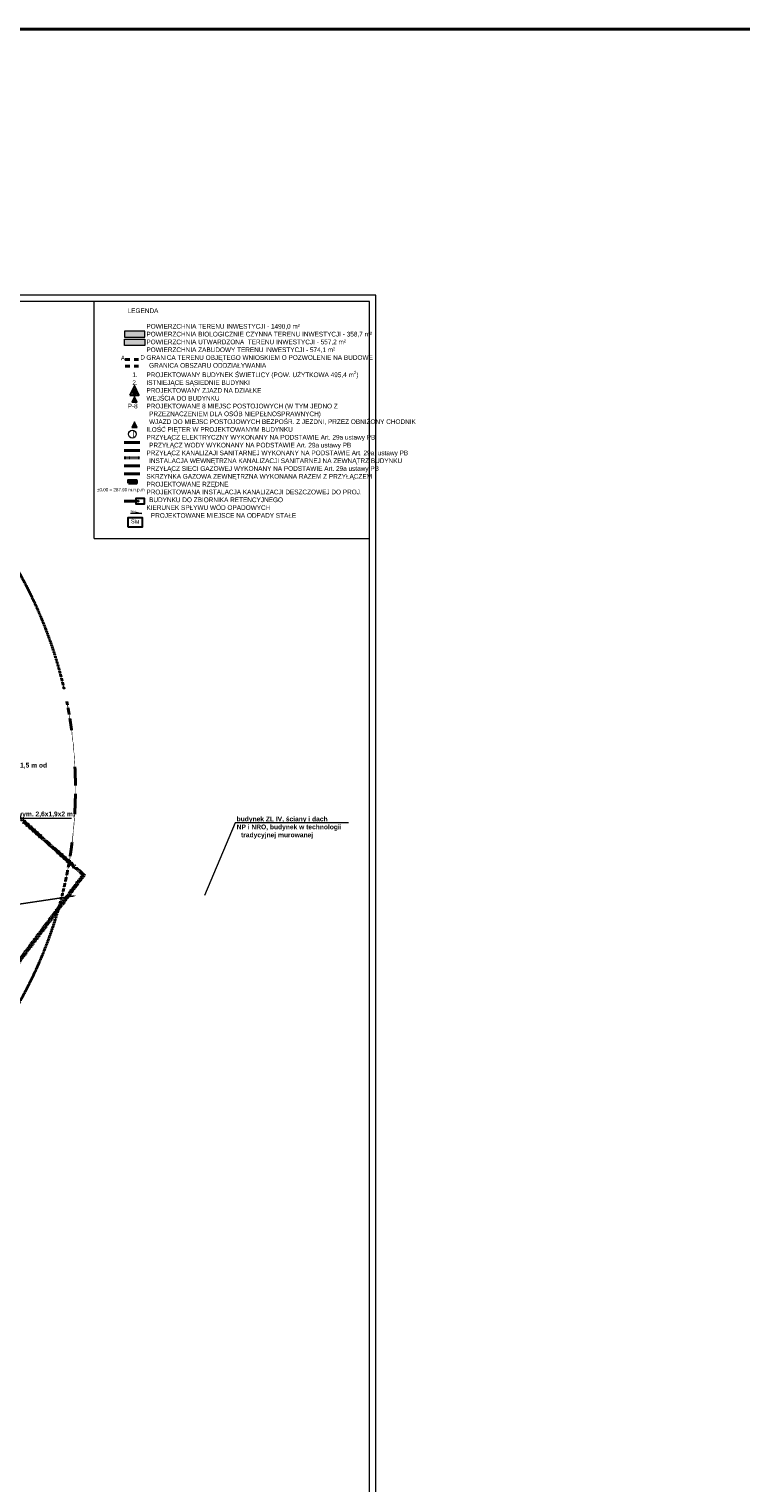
# Model space of a CAD drawing. Header units: millimetres. Extents: x -115268 to 140687, y -37779 to 24471.
# Tile 29 of 256: x -22173 to -10028, y -17413 to 7403. Entities that reach past the tile are written whole.
import ezdxf

# ---------------------------------------------------------------- set-up
doc = ezdxf.new("R2010")
doc.units = ezdxf.units.MM
doc.header["$PDMODE"] = 2
doc.header["$PDSIZE"] = 1
for name, pattern in [('0.5_0.5', [10, 5, -5]), ('ACAD_ISO03W100', [30, 12, -18]), ('DASHED', [19.05, 12.7, -6.35]), ('PRGP01_1-500', [5.1, 3, -0.8, 0.5, -0.8])]:
    doc.linetypes.add(name, pattern=pattern)
doc.layers.get('0').update_dxf_attribs({"lineweight": 9})
for name, color, linetype, lineweight in [('238-Punkt adresowy budynku', 7, 'Continuous', 13), ('A_CIENKA', 7, 'Continuous', 9), ('A_gaz', 2, 'Continuous', 5), ('A_granica działki', 12, 'Continuous', 13), ('A_HATCH', 8, 'Continuous', 9), ('A_kanalizacja', 32, 'Continuous', 5), ('A_Kanalizacja opadowa', 3, 'Continuous', 30), ('A_OPIS', 7, 'Continuous', 9), ('A_RAMKA', 7, 'Continuous', 9), ('A_woda', 5, 'Continuous', 5), ('Layer1', 7, 'Continuous', 9), ('\x9dciany', 7, 'Continuous', 9)]:
    doc.layers.add(name, color=color, linetype=linetype, lineweight=lineweight)
for name, color, linetype in [('A_elektryka', 1, 'Continuous'), ('GRANICE TERENU INWESTYCJI', 7, 'Continuous'), ('WYMIARY', 7, 'Continuous')]:
    doc.layers.add(name, color=color, linetype=linetype)
doc.layers.add('A_WYMIAR', color=253, linetype='Continuous', lineweight=5, transparency=0.2)
doc.styles.add('Arial', font='arial.ttf')
doc.styles.add('Arial CE', font='arial.ttf')
doc.styles.add('WYMIARY', font='romans.shx', dxfattribs={"width": 0.8})
doc.dimstyles.new('SKALA_1_500', dxfattribs={"dimscale": 5, "dimtxt": 20, "dimasz": 15, "dimexe": 1, "dimexo": 1, "dimgap": 5, "dimtad": 1, "dimdec": 4, "dimlfac": 0.01, "dimrnd": 0.5, "dimdsep": 46, "dimtxsty": 'WYMIARY', "dimcen": 0.1, "dimdle": 1, "dimse1": 1, "dimse2": 1, "dimadec": 4, "dimazin": 0, "dimtfac": 1, "dimtdec": 4, "dimtix": 1, "dimtmove": 2, "dimatfit": 3, "dimfxl": 1, "dimtolj": 1, "dimarcsym": 0})

# ---------------------------------------------------------------- blocks, each defined once
blk = doc.blocks.new('*D849')
at = {"layer": 'A_WYMIAR', "color": 0, "lineweight": -2, "ltscale": 0.5, "transparency": 16777216}
blk.add_line((-26398, -8145), (-21433, -7398), dxfattribs=at)
at = {"layer": 'A_WYMIAR', "color": 0, "ltscale": 0.5, "transparency": 16777216}
for points in [[(-21435, -7386), (-21431, -7411), (-21359, -7387)], [(-26400, -8132), (-26396, -8157), (-26472, -8156)]]:
    blk.add_solid(points, dxfattribs=at)
at = {"layer": 'Defpoints', "color": 0, "ltscale": 0.5, "transparency": 16777216}
for p in [(-21359, -7387), (-21359, -7387), (-26472, -8156)]:
    blk.add_point(p, dxfattribs=at)
at = {"layer": 'A_WYMIAR', "color": 0, "ltscale": 0.5, "transparency": 16777216, "insert": (-23927, -7697), "char_height": 100, "attachment_point": 5, "rotation": 8.549, "style": 'WYMIARY'}
blk.add_mtext('\\A1;51.5', dxfattribs=at)

msp = doc.modelspace()

# ---------------------------------------------------------------- hatches: boundary and pattern name
at = {"layer": 'A_HATCH', "true_color": 0x139b48, "transparency": 33554559}
h = msp.add_hatch(color=114, dxfattribs=at)
h.dxf.hatch_style = 1
h.paths.add_polyline_path([(-20197.80358, 2248.48803), (-20544.91111, 2248.48803), (-20544.91111, 2144.43089), (-20197.80358, 2144.43089)])
at = {"layer": 'Layer1'}
h = msp.add_hatch(color=256, dxfattribs=at)
h.dxf.hatch_style = 1
h.paths.add_polyline_path([(-20374.68272, 1129.15802), (-20422.26335, 1033.99676), (-20327.10209, 1033.99676)])
at = {"layer": 'Layer1', "true_color": 0xed1f24}
h = msp.add_hatch(color=240, dxfattribs=at)
h.dxf.hatch_style = 1
h.paths.add_polyline_path([(-20374.68272, 698.28305), (-20422.26335, 603.12178), (-20327.10209, 603.12178)])
at = {"layer": '\x9dciany', "true_color": 0x636466, "transparency": 33554559}
h = msp.add_hatch(color=251, dxfattribs=at)
h.dxf.hatch_style = 1
h.paths.add_polyline_path([(-20197.80358, 2107.98464), (-20544.91111, 2107.98464), (-20544.91111, 2003.92749), (-20197.80358, 2003.92749)])

# ---------------------------------------------------------------- linework, layer by layer
msp.add_line((-21061.91737, -1289.96461), (-16363.57854, -1289.96461))
at = {"color": 1, "linetype": 'PRGP01_1-500', "lineweight": 70, "ltscale": 0.5}
msp.add_lwpolyline([(-21242.42432, -7035.55112), (-28320.4075, -717.25702), (-41081.85521, -14744.57781), (-37054.27804, -18427.47974), (-32094.80495, -21529.5441), (-21242.42432, -7035.55112)], dxfattribs=at)
at = {"layer": 'A_CIENKA', "color": 3, "lineweight": 40, "ltscale": 0.5}
msp.add_lwpolyline([(-44885.82477, 7402.84537), (-7954.95517, 7402.84537), (-7954.95517, -37778.78508), (-44885.82477, -37778.78508)], close=True, dxfattribs=at)
at = {"layer": 'A_CIENKA'}
for points in [[(-41257.51794, 2860.50779), (-41257.51794, -32434.90028), (-16257.51794, -32434.90028), (-16257.51794, 2860.50779)], [(-41151.45733, 2754.44718), (-41151.45733, -32328.83967), (-16363.57854, -32328.83967), (-16363.57854, 2754.44718)]]:
    msp.add_lwpolyline(points, close=True, dxfattribs=at)
at = {"layer": 'A_CIENKA', "color": 8}
for points in [[(-20544.91111, 2144.43089), (-20197.80358, 2144.43089), (-20197.80358, 2248.48803), (-20544.91111, 2248.48803)], [(-20544.91111, 2107.98464), (-20197.80358, 2107.98464), (-20197.80358, 2003.92749), (-20544.91111, 2003.92749)]]:
    msp.add_lwpolyline(points, close=True, dxfattribs=at)
at = {"layer": 'A_CIENKA', "color": 0, "ltscale": 0.5}
for points in [[(-21447.77561, -6071.0988), (-23524.09142, -6071.0988), (-26057.79366, -7795.11591)], [(-16721.29216, -6143.72463), (-18657.51903, -6143.72463), (-19178.01761, -7385.01185)]]:
    msp.add_lwpolyline(points, dxfattribs=at)
at = {"layer": 'A_elektryka', "color": 240, "lineweight": 40, "true_color": 0xed1f24}
msp.add_line((-20549.54596, 344.52595), (-20282.11364, 344.52595), dxfattribs=at)
at = {"layer": 'A_gaz', "color": 40, "lineweight": 40, "ltscale": 10, "true_color": 0xf8d731}
msp.add_line((-20550.11218, -189.68122), (-20282.67986, -189.68122), dxfattribs=at)
msp.add_lwpolyline([(-20477.62392, -350.12677), (-20477.62392, -300.12677), (-20341.89478, -300.12677), (-20341.89478, -350.12677), (-20477.62392, -350.12677)], close=True, dxfattribs=at)
at = {"layer": 'A_granica działki', "color": 242, "linetype": '0.5_0.5', "lineweight": 40, "ltscale": 15, "true_color": 0xcd2027}
msp.add_line((-20532.07228, 1763.11208), (-20274.45519, 1761.93296), dxfattribs=at)
at = {"layer": 'A_granica działki', "color": 180, "linetype": '0.5_0.5', "lineweight": 40, "ltscale": 15, "true_color": 0x3413ec}
msp.add_line((-20532.07228, 1647.31955), (-20274.45519, 1646.14043), dxfattribs=at)
at = {"layer": 'A_kanalizacja', "color": 34, "linetype": 'ACAD_ISO03W100', "lineweight": 40, "ltscale": 0.008, "true_color": 0xad5700}
msp.add_line((-20549.54596, 81.51876), (-20282.11364, 81.51876), dxfattribs=at)
at = {"layer": 'A_kanalizacja', "color": 34, "lineweight": 40, "true_color": 0xad5700}
msp.add_line((-20549.54596, -52.18604), (-20282.11364, -52.18604), dxfattribs=at)
at = {"layer": 'A_Kanalizacja opadowa', "color": 85, "lineweight": 40, "true_color": 0x58ba48}
msp.add_line((-20550.19387, -654.0862), (-20346.0718, -654.0862), dxfattribs=at)
at = {"layer": 'A_Kanalizacja opadowa', "color": 85, "true_color": 0x58ba48}
msp.add_lwpolyline([(-20346.0718, -654.0862), (-20346.0718, -604.0862), (-20210.34266, -604.0862), (-20210.34266, -704.0862), (-20346.0718, -704.0862)], close=True, dxfattribs=at)
msp.add_circle((-20314.52912, -655.5712), 10.32929, dxfattribs=at)
at = {"layer": 'A_OPIS'}
msp.add_lwpolyline([(-20347.06924, -867.56056), (-20347.06924, -840.3981), (-20248.21411, -867.56056), (-20445.92437, -867.56056)], dxfattribs=at)
msp.add_circle((-20411.75881, 488.74721), 66.97919, dxfattribs=at)
at = {"layer": 'A_RAMKA'}
msp.add_lwpolyline([(-21061.91737, -1289.96461), (-21061.91737, 2754.44718)], dxfattribs=at)
at = {"layer": 'A_woda', "color": 146, "lineweight": 40, "true_color": 0x105689}
msp.add_line((-20549.54596, 210.10005), (-20282.11364, 210.10005), dxfattribs=at)
at = {"layer": 'GRANICE TERENU INWESTYCJI', "color": 7, "linetype": 'Continuous', "lineweight": 30, "ltscale": 0.5}
msp.add_lwpolyline([(-20486.46602, -1090.68807), (-20236.46744, -1091.52877), (-20235.96302, -941.52962), (-20485.9616, -940.68892), (-20486.46602, -1090.68807)], dxfattribs=at)
at = {"layer": 'Layer1', "color": 12, "linetype": 'Continuous', "lineweight": 30, "true_color": 0xc40808}
for points in [[(-20455.11738, 1155.23684), (-20299.02023, 1155.23684), (-20377.06881, 1311.334)], [(-20407.16892, 1184.87062), (-20346.96869, 1184.87062), (-20377.06881, 1245.07085)]]:
    msp.add_lwpolyline(points, close=True, dxfattribs=at)
at = {"layer": 'Layer1'}
msp.add_lwpolyline([(-20422.26335, 1033.99676), (-20327.10209, 1033.99676), (-20374.68272, 1129.15802)], close=True, dxfattribs=at)
at = {"layer": 'Layer1', "color": 240, "true_color": 0xed1f24}
msp.add_lwpolyline([(-20422.26335, 603.12178), (-20327.10209, 603.12178), (-20374.68272, 698.28305)], close=True, dxfattribs=at)
at = {"layer": 'WYMIARY', "color": 180, "linetype": 'DASHED', "lineweight": 40, "ltscale": 0.1, "true_color": 0x3413ec}
msp.add_arc((-28883.74606, -5548.57624), 7500, 13.024316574, 11.331864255, dxfattribs=at)

# ---------------------------------------------------------------- texts
at = {"layer": '238-Punkt adresowy budynku', "insert": (-20491.69758, 2635.86595), "char_height": 80, "width": 4399.5275519, "attachment_point": 1, "style": 'Arial'}
msp.add_mtext('\\A1;\\pxql;{\\fArial Narrow|b0|i0|c0|p34;LEGENDA\\P\\pqc;\\P\\pql;^IPOWIERZCHNIA TERENU INWESTYCJI - 1490,0 m²\\P\\pq*;^IPOWIERZCHNIA BIOLOGICZNIE CZYNNA\\fArial Narrow|b0|i0|c238|p34; TERENU INWESTYCJI\\fArial Narrow|b0|i0|c0|p34; - 3\\fArial Narrow|b0|i0|c238|p34;58\\fArial Narrow|b0|i0|c0|p34;,\\fArial Narrow|b0|i0|c238|p34;7\\fArial Narrow|b0|i0|c0|p34; m²\\P\\pql;^IPOWIERZCHNIA UTWARDZONA  TERENU\\fArial Narrow|b0|i0|c238|p34; INWESTYCJI \\fArial Narrow|b0|i0|c0|p34;- 5\\fArial Narrow|b0|i0|c238|p34;57\\fArial Narrow|b0|i0|c0|p34;,\\fArial Narrow|b0|i0|c238|p34;2\\fArial Narrow|b0|i0|c0|p34; m²\\P^IPOWIERZCHNIA ZABUDOWY\\fArial Narrow|b0|i0|c238|p34; TERENU INWESTYCJI\\fArial Narrow|b0|i0|c0|p34; - 574,1 m²\\P^IGRANICA TERENU OBJĘTEGO WNIOSKIEM O POZWOLENIE NA BUDOWE\\fArial Narrow|b0|i0|c238|p34;\\P            GRANICA OBSZARU ODDZIAŁYWANIA\\fArial Narrow|b0|i0|c0|p34;\\P\\pi-3,l4,t4;1.^IPROJEKTOWANY BUDYNEK \\fArial Narrow|b0|i0|c238|p34;ŚWIETLICY (POW. UŻYTKOWA 495,4 m\\H0.7x;\\S2^ ;\\H1.42857x;)\\fArial Narrow|b0|i0|c0|p34;\\P2.^IISTNIEJĄCE SĄSIEDNIE BUDYNKI\\P\\pi0,l0,tz;^IPROJEKTOWANY ZJAZD NA DZIAŁKE\\P^IWEJŚCIA DO BUDYNKU\\P\\pq*;P-\\fArial Narrow|b0|i0|c238|p34;8\\fArial Narrow|b0|i0|c0|p34;^IPROJEKTOWANE \\fArial Narrow|b0|i0|c238|p34;8\\fArial Narrow|b0|i0|c0|p34; MIEJSC POSTOJOWYCH\\fArial Narrow|b0|i0|c238|p34; (W TYM JEDNO Z\\P\\pql;            PRZEZNACZENIEM DLA OSÓB NIEPEŁNOSPRAWNYCH)\\P            WJAZD DO MIEJSC POSTOJOWYCH BEZPOŚR. Z JEZDNI, PRZEZ OBNIŻONY CHODNIK\\fArial Narrow|b0|i0|c0|p34;\\P^IILOŚĆ PIĘTER W PROJEKTOWANYM BUDYNKU\\P^IPRZYŁĄCZ ELEKTRYCZNY\\fArial Narrow|b0|i0|c238|p34; WYKONANY NA PODSTAWIE Art. 29a ustawy PB\\fArial Narrow|b0|i0|c0|p34;\\P\\fArial Narrow|b0|i0|c238|p34;            \\fArial Narrow|b0|i0|c0|p34;PRZYŁĄCZ WODY\\fArial Narrow|b0|i0|c238|p34; WYKONANY NA PODSTAWIE Art. 29a ustawy PB\\fArial Narrow|b0|i0|c0|p34;\\P\\pq*;^IPRZYŁĄCZ KANALIZAJI SANITARNEJ\\fArial Narrow|b0|i0|c238|p34; WYKONANY NA PODSTAWIE Art. 29a  ustawy PB\\P            INSTALACJA WEWNĘTRZNA KANALIZACJI SANITARNEJ NA ZEWNĄTRZ BUDYNKU \\P\\pql;\\fArial Narrow|b0|i0|c0|p34;^IPRZYŁĄCZ SIECI GAZOWEJ\\fArial Narrow|b0|i0|c238|p34; WYKONANY NA PODSTAWIE Art. 29a ustawy PB\\fArial Narrow|b0|i0|c0|p34;\\P^ISKRZYNKA GAZOWA ZEWNĘTRZNA\\fArial Narrow|b0|i0|c238|p34; WYKONANA RAZEM Z PRZYŁĄCZEM\\fArial Narrow|b0|i0|c0|p34;\\P^IPROJEKTOWANE RZĘDNE\\P^IPROJEKTOWANA INSTALACJ\\fArial Narrow|b0|i0|c238|p34;A\\fArial Narrow|b0|i0|c0|p34; KANALIZACJI DESZCZOWEJ DO PROJ. \\fArial Narrow|b0|i0|c238|p34;\\P            \\fArial Narrow|b0|i0|c0|p34;BUDYNKU DO ZBIORNIKA RETENCYJNEGO^I\\P^IKIERUNEK SPŁYWU WÓD OPADOWYCH\\fArial Narrow|b0|i0|c238|p34;\\P             PROJEKTOWANE MIEJSCE NA ODPADY STAŁE}', dxfattribs=at)
at = {"layer": 'A_CIENKA', "color": 32, "insert": (-20432.83437, -960.93287), "char_height": 70, "attachment_point": 1, "rotation": 353.886082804, "style": 'Arial CE'}
msp.add_mtext_dynamic_manual_height_columns('{\\C256;ŚM}', width=149.6558156, gutter_width=520.12665, heights=[0], dxfattribs=at)
at = {"layer": 'A_granica działki', "color": 242, "linetype": '0.5_0.5', "lineweight": 40, "true_color": 0xcd2027, "char_height": 75.97985, "attachment_point": 1, "style": 'Arial'}
for s, insert in [('A', (-20607.67614, 1826.69855)), ('D', (-20274.45519, 1837.91282))]:
    msp.add_mtext_dynamic_manual_height_columns(s, width=146.8463959, gutter_width=10.22806, heights=[0], dxfattribs=dict(at, insert=insert))
at = {"layer": 'A_OPIS', "attachment_point": 1, "style": 'Arial'}
for s, width, gutter_width, insert, char_height in [('I', 93.4378214, 22.4498, (-20416.2024, 537.83575), 100.63351), ('%%P0.00 = 287.90 m.n.p.m', 3272.7011937, 66.92541, (-21014.32284, -431.92025), 55), ('3%', 278.5488275, 66.92541, (-20445.92437, -814.86615), 50)]:
    msp.add_mtext_dynamic_manual_height_columns(s, width=width, gutter_width=gutter_width, heights=[0], dxfattribs=dict(at, insert=insert, char_height=char_height))
at = {"layer": 'A_OPIS', "char_height": 75, "attachment_point": 1}
for s, width, heights, insert in [('\\pxi-1,l1,ql,t3;{\\fArial|b1|i0|c238|p34;\\H1.0833x;istniejący hydrant chowany w studni w odległości 11,5 m od\\Pprojektowanego budynku}', 5153.1824239, [1115.00427], (-25108.70022, -5121.27953)), ('\\pxi-1,l1,ql,t3;{\\fArial|b1|i0|c238|p34;\\H1.0833x;zbiornik retencyjny o wym. 2,6x1,9x2 m, pojemność 10 m3}', 2523.0022189, [1025.00238], (-23545.75484, -5953.45709)), ('\\pxi-1,l1,ql,t3;{\\fArial|b1|i0|c238|p34;\\H1.0833x;budynek ZL IV, ściany i dach\\PNP i NRO, budynek w technologii tradycyjnej murowanej}', 1939.9957141, [964.47937], (-18631.79378, -6039.54399))]:
    msp.add_mtext_dynamic_manual_height_columns(s, width=width, gutter_width=15, heights=heights, dxfattribs=dict(at, insert=insert))
at = {"layer": 'A_OPIS', "color": 240, "true_color": 0xed1f24, "insert": (-24746.0342, -5519.96228), "char_height": 75, "attachment_point": 1}
msp.add_mtext_dynamic_manual_height_columns('\\pxi-1,l1,ql,t3;{\\fArial|b1|i0|c238|p34;\\H1.0833x;wjazd do miejsc postojowych bezpośredni z jezdni przez chodnik, miejscowe obniżenie krawężnika}', width=2695.1072878, gutter_width=15, heights=[1017.68475], dxfattribs=at)

# ---------------------------------------------------------------- dimensions: what is measured, and where the dimension line sits
at = {"layer": 'A_WYMIAR', "ltscale": 0.5}
dim = msp.add_aligned_dim(p1=(-26471.92673, -8155.89776), p2=(-21358.84606, -7387.27624), distance=0, dimstyle='SKALA_1_500', dxfattribs=at)
dim.commit()
dim.dimension.update_dxf_attribs({"geometry": '*D849', "text_midpoint": (-23926.53547, -7697.42031)})

doc.saveas('drawing.dxf')
